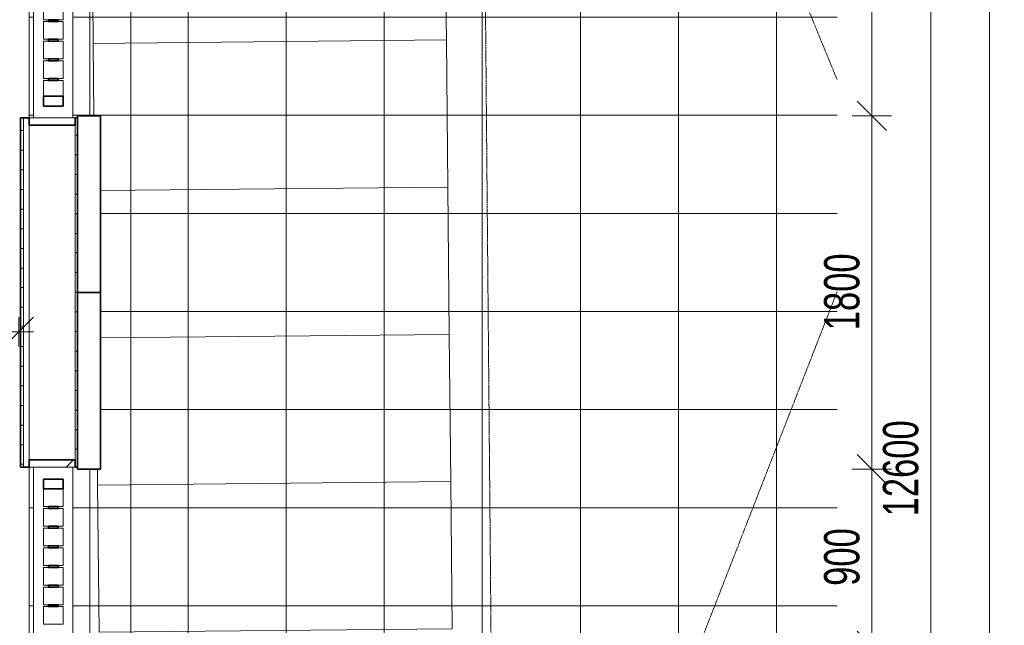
# Model space of a CAD drawing. Header units: millimetres. Extents: x -80560 to 110805, y -11020 to 52719.
# Tile 148 of 152: x 103499 to 108517, y 40705 to 43790. Entities that reach past the tile are written whole.
import ezdxf

# ---------------------------------------------------------------- set-up
doc = ezdxf.new("R2010")
doc.units = ezdxf.units.MM
doc.linetypes.add('DASHED2-1', pattern=[3, 2, -1])
doc.linetypes.add('DASHED2_2_', pattern=[6, 4, -2])
for name, color, linetype, lineweight in [('A-ANNO-DIMS', 211, 'Continuous', 9), ('A-ANNO-DIMS-100', 211, 'Continuous', 9), ('A-FLOR', 192, 'Continuous', 18), ('A-FLOR-OVHD', 1, 'DASHED2-1', 18), ('A-FLOR-PATT', 8, 'Continuous', 18), ('A-GENM', 13, 'Continuous', 18), ('A-GLAZ-CWMG', 51, 'Continuous', 18), ('A-WALL', 113, 'Continuous', 35), ('A-WALL-PATT', 111, 'Continuous', 35), ('L-SITE', 91, 'Continuous', 18)]:
    doc.layers.add(name, color=color, linetype=linetype, lineweight=lineweight)
doc.styles.add('Arial_6', font='arial.ttf', dxfattribs={"width": 0.7, "height": 180})
doc.dimstyles.new('n3o_1_8', dxfattribs={"dimscale": 304.8, "dimtxt": 183.646692, "dimasz": 0.492126, "dimexe": 0.246063, "dimexo": 0.0625, "dimgap": 0.032808, "dimtad": 1, "dimdec": 0, "dimdsep": 46, "dimtxsty": 'Arial_6', "dimblk1": 'OBLIQUE', "dimblk2": 'OBLIQUE', "dimsah": 1, "dimcen": 0.09, "dimdle": 0.246063, "dimazin": 0, "dimtfac": 1, "dimtdec": 4, "dimtix": 1, "dimtmove": 0, "dimatfit": 3, "dimfxl": 0.246063, "dimfxlon": 1, "dimtvp": 1, "dimtolj": 1, "dimtzin": 0, "dimarcsym": 2})
doc.dimstyles.new('n3o_1_8_0_decimalen', dxfattribs={"dimscale": 304.8, "dimtxt": 183.646692, "dimasz": 0.492126, "dimexe": 0.328084, "dimexo": 0.0625, "dimgap": 0.032808, "dimtad": 1, "dimdec": 0, "dimdsep": 46, "dimtxsty": 'Arial_6', "dimblk1": 'OBLIQUE', "dimblk2": 'OBLIQUE', "dimsah": 1, "dimcen": 0.09, "dimdle": 0.328084, "dimazin": 0, "dimtfac": 1, "dimtdec": 4, "dimtix": 1, "dimtmove": 0, "dimatfit": 3, "dimfxl": 0.328084, "dimfxlon": 1, "dimtvp": 1, "dimtolj": 1, "dimtzin": 0, "dimarcsym": 2})

# ---------------------------------------------------------------- blocks, each defined once
blk = doc.blocks.new('00_EHA_GEN_Scooter spot - 00_EHA_GEN_Scooter spot-1348625-DO_00 begane grond')
at = {"layer": 'A-GENM', "color": 7}
for p, q in [((-900, -375), (-900, 375)), ((-900, 375), (900, 375)), ((900, 375), (900, -375)), ((900, -375), (-900, -375))]:
    blk.add_line(p, q, dxfattribs=at)
blk = doc.blocks.new('00_EHA_GEN_Scooter spot - 00_EHA_GEN_Scooter spot-V1-DO_00 begane grond')
at = {"layer": 'A-GENM', "color": 7}
for p, q in [((-877.6, 375), (900, 375)), ((900, 375), (900, -375)), ((-900, -375), (-900, -294.3)), ((900, -375), (-900, -375))]:
    blk.add_line(p, q, dxfattribs=at)
blk = doc.blocks.new('00_EHA_GEN_Scooter spot - 00_EHA_GEN_Scooter spot-V2-DO_00 begane grond')
at = {"layer": 'A-GENM', "color": 7}
for p, q in [((-870.2, 375), (900, 375)), ((900, 375), (900, -375)), ((900, -375), (-877.6, -375))]:
    blk.add_line(p, q, dxfattribs=at)
blk = doc.blocks.new('00_EHA_GEN_Scooter spot - 00_EHA_GEN_Scooter spot-V3-DO_00 begane grond')
at = {"layer": 'A-GENM', "color": 7}
for p, q in [((-900, 5.8), (-900, 375)), ((-900, 375), (900, 375)), ((900, 375), (900, -375)), ((900, -375), (-870.2, -375))]:
    blk.add_line(p, q, dxfattribs=at)
blk = doc.blocks.new('90_n3o_opstelplaats_hulpdienst - brandweer_4x10m-V6-DO_00 begane grond')
at = {"layer": 'L-SITE', "linetype": 'DASHED2_2_'}
for p, q in [((-5000, 2000), (-551.6, 220.6)), ((-5000, 2000), (5000, 2000)), ((5000, 2000), (527.7, 211.1))]:
    blk.add_line(p, q, dxfattribs=at)
blk = doc.blocks.new('Leonardo College_EHA_1489_R18_CF_situatie_2020_rvt-1-DO_00 begane grond')
at = {"layer": 'A-FLOR-PATT', "lineweight": 9}
h = blk.add_hatch(dxfattribs=at)
h.set_pattern_fill('FP_24', color=43, style=0, pattern_type=2)
h.set_pattern_definition([(90, (80856.4, 25803.17), (-500, 3e-14), []), (180, (80856.4, 25803.17), (-6e-14, -500), [])])
h.paths.add_polyline_path([(78899, 37450), (78899, 37460), (78652, 37460), (78652, 37450), (78887, 37450)], flags=0)
h.paths.add_polyline_path([(78899, 35650), (78652, 35650), (78652, 35640), (78899, 35640)], flags=0)
h.paths.add_polyline_path([(77510, 6923), (82770.3, 6923), (82770.3, 48100), (78587.7, 48361), (78587.7, 48216), (79016, 48216), (79016, 46000), (78899, 46000), (78899, 46010), (78875, 46010), (78875, 43290), (78899, 43290), (78899, 43300), (79016, 43300), (79016, 41500), (78899, 41500), (78899, 41510), (78875, 41510), (78875, 40590), (78887, 40590), (78887, 40600), (79004, 40600), (79004, 39700), (78887, 39700), (78887, 39710), (78875, 39710), (78875, 37890), (78899, 37890), (78899, 37900), (79016, 37900), (79016, 37450), (78899, 37450), (78899, 35650), (79016, 35650), (79016, 34624), (77470, 34624), (77470, 31285), (77139.7, 31285), (77140, 31265), (77470, 31265), (77470, 28295), (77139.7, 28295), (77139.7, 28275), (77470, 28275), (77470, 25305), (77139.7, 25305), (77139.7, 25285), (77470, 25285), (77470, 22315), (77139.7, 22315), (77139.7, 22295), (77470, 22295), (77470, 19325), (77139.7, 19325), (77139.7, 19305), (77470, 19305), (77470, 16335), (77139.7, 16335), (77139.7, 16315), (77470, 16315), (77470, 13345), (77139.7, 13345), (77140, 13325), (77470, 13325), (77470, 9991), (77582.5, 9991), (77587.3, 9661), (77510, 9661), (77510, 9439), (77199.8, 9439), (77200, 6923)], flags=0)
h.paths.add_polyline_path([(78899, 34741), (78899, 34751), (77139.7, 34751), (77140, 34741), (78887, 34741)], flags=0)
h.paths.add_polyline_path([(78675, 37890), (78675, 39710), (78652, 39710), (78652, 37890), (78658.8, 37890)], flags=0)
h.paths.add_polyline_path([(78675, 40590), (78675, 41510), (78652, 41510), (78652, 40590), (78658.8, 40590)], flags=0)
h.paths.add_polyline_path([(78652, 43290), (78675, 43290), (78675, 46010), (78652, 46010), (78652, 43415.3)], flags=0)
at = {"lineweight": 18}
for name, p, rotation in [('90_n3o_opstelplaats_hulpdienst - brandweer_4x10m-V6-DO_00 begane grond', (82986, 42958.6), 90.50844717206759), ('00_EHA_GEN_Scooter spot - 00_EHA_GEN_Scooter spot-1348625-DO_00 begane grond', (79875.1, 44053), 0.5645222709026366), ('00_EHA_GEN_Scooter spot - 00_EHA_GEN_Scooter spot-V3-DO_00 begane grond', (79882.4, 43303.1), 0.5645222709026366), ('00_EHA_GEN_Scooter spot - 00_EHA_GEN_Scooter spot-V2-DO_00 begane grond', (79889.8, 42553.1), 0.5645222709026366), ('00_EHA_GEN_Scooter spot - 00_EHA_GEN_Scooter spot-V1-DO_00 begane grond', (79897.2, 41803.1), 0.5645222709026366), ('00_EHA_GEN_Scooter spot - 00_EHA_GEN_Scooter spot-1348625-DO_00 begane grond', (79904.6, 41053.2), 0.5645222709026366)]:
    blk.add_blockref(name, p, dxfattribs=dict(at, rotation=rotation))
blk = doc.blocks.new('19112_SW_LeonardoCollege_R2020_rvt-1-DO_00 begane grond')
at = {"layer": 'A-WALL', "color": 50, "lineweight": 9}
for p, q in [((78675, 43290), (78675, 46010)), ((78875, 46010), (78875, 43290)), ((78675, 40590), (78675, 41510)), ((78875, 41510), (78875, 40590))]:
    blk.add_line(p, q, dxfattribs=at)
blk = doc.blocks.new('Rectangular Mullion - 90_n3o_terreinomheining_koker_50x100-33964611-DO_00 begane grond')
at = {"layer": 'A-GLAZ-CWMG', "lineweight": 35}
for p, q in [((-50, 50), (0, 50)), ((-50, -50), (-50, 50)), ((0, 50), (0, -50)), ((0, -50), (-50, -50))]:
    blk.add_line(p, q, dxfattribs=at)
blk = doc.blocks.new('Rectangular Mullion - 90_n3o_terreinomheining_koker_50x100-V68-DO_00 begane grond')
at = {"layer": 'A-GLAZ-CWMG'}
for p, q in [((57450, 9850), (57450, 9875)), ((57450, 9875), (57540, 9875)), ((57540, 9875), (57540, 9850)), ((57450, 9775), (57450, 9800)), ((57540, 9800), (57540, 9775)), ((57540, 9775), (57450, 9775))]:
    blk.add_line(p, q, dxfattribs=at)
blk = doc.blocks.new('Rectangular Mullion - 90_n3o_terreinomheining_koker_50x100-V69-DO_00 begane grond')
at = {"layer": 'A-GLAZ-CWMG'}
for p, q in [((55060, 9875), (55140, 9875)), ((55140, 9875), (55140, 9850)), ((55140, 9800), (55140, 9775)), ((55140, 9775), (55060, 9775))]:
    blk.add_line(p, q, dxfattribs=at)
blk = doc.blocks.new('Rectangular Mullion - 90_n3o_terreinomheining_stripstaal_10x50-33965629-DO_00 begane grond')
at = {"layer": 'A-GLAZ-CWMG', "lineweight": 35}
for p, q in [((-5, 25), (5, 25)), ((-5, -25), (-5, 25)), ((5, 25), (5, -25)), ((5, -25), (-5, -25))]:
    blk.add_line(p, q, dxfattribs=at)
blk = doc.blocks.new('Rectangular Mullion - 90_n3o_terreinomheining_koker_50x100-33964607-DO_00 begane grond')
at = {"layer": 'A-GLAZ-CWMG', "lineweight": 35}
for p, q in [((0, 50), (-50, 50)), ((-50, 50), (-50, -50)), ((0, -50), (0, 50)), ((-50, -50), (0, -50))]:
    blk.add_line(p, q, dxfattribs=at)
blk = doc.blocks.new('Rectangular Mullion - 90_n3o_terreinomheining_koker_50x100-30957306-DO_00 begane grond')
at = {"layer": 'A-GLAZ-CWMG'}
for p, q in [((57550, 9850), (57550, 9875)), ((57550, 9875), (57640, 9875)), ((57550, 9775), (57550, 9800)), ((57640, 9775), (57550, 9775))]:
    blk.add_line(p, q, dxfattribs=at)
blk = doc.blocks.new('Rectangular Mullion - 90_n3o_terreinomheining_koker_50x100-V105-DO_00 begane grond')
at = {"layer": 'A-GLAZ-CWMG'}
for p, q in [((78725, 40800), (78750, 40800)), ((78725, 40710), (78725, 40800)), ((78800, 40800), (78825, 40800)), ((78825, 40800), (78825, 40710)), ((78825, 40710), (78725, 40710))]:
    blk.add_line(p, q, dxfattribs=at)
blk = doc.blocks.new('Rectangular Mullion - 90_n3o_terreinomheining_stripstaal_10x50-33964604-DO_00 begane grond')
at = {"layer": 'A-GLAZ-CWMG', "lineweight": 35}
for p, q in [((-5, 25), (5, 25)), ((-5, -25), (-5, 25)), ((5, 25), (5, -25)), ((5, -25), (-5, -25))]:
    blk.add_line(p, q, dxfattribs=at)
blk = doc.blocks.new('NLRS_41_GM_WPB_spouwlat-SH_generiek_ISR - 235x38-V259-DO_00 begane grond')
at = {"layer": 'A-GENM'}
for p, q in [((78652, 43290), (78652, 43252)), ((78887, 43290), (78652, 43290)), ((78887, 43252), (78887, 43290)), ((78652, 43252), (78887, 43252))]:
    blk.add_line(p, q, dxfattribs=at)
blk = doc.blocks.new('NLRS_41_GM_WPB_spouwlat-SH_generiek_ISR - 235x38-V262-DO_00 begane grond')
at = {"layer": 'A-GENM'}
h = blk.add_hatch(dxfattribs=at)
h.set_pattern_fill('FP_89', color=256, style=0, pattern_type=2)
h.set_pattern_definition([(45, (0, 0), (-141.42136, 141.42136), [])])
h.paths.add_polyline_path([(78887, 41510), (78887, 41548), (78652, 41548), (78652, 41510), (78658.8, 41510)], flags=0)
for p, q in [((78652, 41548), (78652, 41510)), ((78887, 41548), (78652, 41548)), ((78652, 41510), (78887, 41510)), ((78887, 41510), (78887, 41548))]:
    blk.add_line(p, q, dxfattribs=at)
blk = doc.blocks.new('DIMBLOCK58-DO_00 begane grond')
at = {"layer": 'A-ANNO-DIMS-100'}
for p, q in [((101594.8, 42199.5), (101669.8, 42274.5)), ((101594.8, 42274.5), (101594.8, 42124.5)), ((101594.8, 42199.5), (101594.8, 42274.5)), ((103494.8, 42199.5), (103569.8, 42274.5)), ((103494.8, 42274.5), (103494.8, 42124.5)), ((103494.8, 42199.5), (103494.8, 42274.5)), ((101594.8, 42199.5), (101519.8, 42124.5)), ((101594.8, 42199.5), (103569.8, 42199.5)), ((103494.8, 42199.5), (103419.8, 42124.5))]:
    blk.add_line(p, q, dxfattribs=at)
at = {"layer": 'A-ANNO-DIMS-100', "color": 0, "insert": (102352.7, 42443.1), "char_height": 180, "width": 461.094, "attachment_point": 1, "line_spacing_factor": 0.941778, "style": 'Arial_6'}
blk.add_mtext('1900', dxfattribs=at)
blk = doc.blocks.new('_Oblique')
at = {"color": 0, "linetype": 'ByBlock', "lineweight": -2}
blk.add_line((-0.5, -0.5), (0.5, 0.5), dxfattribs=at)
blk = doc.blocks.new('DIMBLOCK74-DO_00 begane grond')
at = {"layer": 'A-ANNO-DIMS-100'}
for p, q in [((108442.2, 48371), (108367.2, 48446)), ((108442.2, 9354), (108442.2, 48446)), ((108367.2, 48371), (108517.2, 48371)), ((108442.2, 48371), (108367.2, 48371)), ((108442.2, 48371), (108517.2, 48296)), ((108442.2, 9429), (108367.2, 9504)), ((108367.2, 9429), (108517.2, 9429)), ((108442.2, 9429), (108367.2, 9429)), ((108442.2, 9429), (108517.2, 9354))]:
    blk.add_line(p, q, dxfattribs=at)
at = {"layer": 'A-ANNO-DIMS-100', "color": 0, "insert": (108198.6, 28659.8), "char_height": 180, "width": 576.368, "attachment_point": 1, "rotation": 90, "line_spacing_factor": 0.941778, "style": 'Arial_6'}
blk.add_mtext('38942', dxfattribs=at)
blk = doc.blocks.new('DIMBLOCK77-DO_00 begane grond')
at = {"layer": 'A-ANNO-DIMS-100'}
for p, q in [((108142.2, 47800), (108067.2, 47875)), ((108217.2, 47800), (108067.2, 47800)), ((108142.2, 47800), (108142.2, 35200)), ((108142.2, 47800), (108217.2, 47725)), ((108142.2, 47800), (108217.2, 47800)), ((108142.2, 35200), (108067.2, 35275)), ((108217.2, 35200), (108067.2, 35200)), ((108142.2, 35200), (108217.2, 35125)), ((108142.2, 35200), (108217.2, 35200))]:
    blk.add_line(p, q, dxfattribs=at)
at = {"layer": 'A-ANNO-DIMS-100', "color": 0, "insert": (107898.6, 41259.8), "char_height": 180, "width": 576.368, "attachment_point": 1, "rotation": 90, "line_spacing_factor": 0.941778, "style": 'Arial_6'}
blk.add_mtext('12600', dxfattribs=at)
blk = doc.blocks.new('DIMBLOCK511-DO_00 begane grond')
at = {"layer": 'A-ANNO-DIMS-100'}
for p, q in [((107842.2, 46000), (107767.2, 46075)), ((107742.2, 46000), (107942.2, 46000)), ((107842.2, 46000), (107742.2, 46000)), ((107842.2, 46000), (107842.2, 43300)), ((107842.2, 46000), (107917.2, 45925)), ((107842.2, 43300), (107767.2, 43375)), ((107742.2, 43300), (107942.2, 43300)), ((107842.2, 43300), (107742.2, 43300)), ((107842.2, 43300), (107917.2, 43225))]:
    blk.add_line(p, q, dxfattribs=at)
at = {"layer": 'A-ANNO-DIMS-100', "color": 0, "insert": (107598.6, 44457.9), "char_height": 180, "width": 461.094, "attachment_point": 1, "rotation": 90, "line_spacing_factor": 0.941778, "style": 'Arial_6'}
blk.add_mtext('2700', dxfattribs=at)
blk = doc.blocks.new('DIMBLOCK512-DO_00 begane grond')
at = {"layer": 'A-ANNO-DIMS-100'}
for p, q in [((107842.2, 43300), (107767.2, 43375)), ((107742.2, 43300), (107942.2, 43300)), ((107842.2, 43300), (107742.2, 43300)), ((107842.2, 43300), (107842.2, 41500)), ((107842.2, 43300), (107917.2, 43225)), ((107842.2, 41500), (107767.2, 41575)), ((107742.2, 41500), (107942.2, 41500)), ((107842.2, 41500), (107742.2, 41500)), ((107842.2, 41500), (107917.2, 41425))]:
    blk.add_line(p, q, dxfattribs=at)
at = {"layer": 'A-ANNO-DIMS-100', "color": 0, "insert": (107598.6, 42207.9), "char_height": 180, "width": 461.094, "attachment_point": 1, "rotation": 90, "line_spacing_factor": 0.941778, "style": 'Arial_6'}
blk.add_mtext('1800', dxfattribs=at)
blk = doc.blocks.new('DIMBLOCK513-DO_00 begane grond')
at = {"layer": 'A-ANNO-DIMS-100'}
for p, q in [((107842.2, 41500), (107767.2, 41575)), ((107742.2, 41500), (107942.2, 41500)), ((107842.2, 41500), (107742.2, 41500)), ((107842.2, 41500), (107842.2, 40600)), ((107842.2, 41500), (107917.2, 41425)), ((107842.2, 40600), (107767.2, 40675)), ((107742.2, 40600), (107942.2, 40600)), ((107842.2, 40600), (107742.2, 40600)), ((107842.2, 40600), (107917.2, 40525))]:
    blk.add_line(p, q, dxfattribs=at)
at = {"layer": 'A-ANNO-DIMS-100', "color": 0, "insert": (107598.6, 40905.9), "char_height": 180, "width": 345.821, "attachment_point": 1, "rotation": 90, "line_spacing_factor": 0.941778, "style": 'Arial_6'}
blk.add_mtext('900', dxfattribs=at)

msp = doc.modelspace()

# ---------------------------------------------------------------- hatches: boundary and pattern name
at = {"layer": 'A-WALL-PATT', "lineweight": 18}
h = msp.add_hatch(dxfattribs=at)
h.set_pattern_fill('FP_82', color=256, angle=90, style=0, pattern_type=2)
h.set_pattern_definition([(180, (103793.82, 41301.5), (1e-13, -100), [])])
h.paths.add_polyline_path([(103781.8, 34751), (103793.8, 34751), (103793.8, 35640), (103781.8, 35640), (103781.8, 34763)], flags=0)
h.paths.add_polyline_path([(103793.8, 37460), (103793.8, 37890), (103781.8, 37890), (103781.8, 37460)], flags=0)
h.paths.add_polyline_path([(103781.8, 39710), (103793.8, 39710), (103793.8, 40590), (103781.8, 40590), (103781.8, 39748)], flags=0)
h.paths.add_polyline_path([(103793.8, 41510), (103793.8, 43290), (103781.8, 43290), (103781.8, 41510)], flags=0)
h.paths.add_polyline_path([(103793.8, 46010), (103793.8, 48087), (103781.8, 48087), (103781.8, 46010)], flags=0)
h = msp.add_hatch(dxfattribs=at)
h.set_pattern_fill('FP_235', color=256, angle=90, style=0, pattern_type=2)
h.set_pattern_definition([(0, (103502.82, 41425), (0, 100), [])])
h.paths.add_polyline_path([(103502.8, 35026), (103518.8, 35026), (103518.8, 35640), (103502.8, 35640), (103502.8, 35042)], flags=0)
h.paths.add_polyline_path([(103518.8, 37460), (103518.8, 37890), (103502.8, 37890), (103502.8, 37460)], flags=0)
h.paths.add_polyline_path([(103518.8, 39710), (103518.8, 40590), (103502.8, 40590), (103502.8, 39710)], flags=0)
h.paths.add_polyline_path([(103518.8, 41510), (103518.8, 43290), (103502.8, 43290), (103502.8, 41510)], flags=0)
h.paths.add_polyline_path([(103502.8, 46010), (103518.8, 46010), (103518.8, 47824), (103502.8, 47824), (103502.8, 46081.4)], flags=0)

# ---------------------------------------------------------------- linework, layer by layer
at = {"layer": 'A-FLOR'}
for p, q in [((103546.8, 43290), (103546.8, 46010)), ((103546.8, 40590), (103546.8, 41510))]:
    msp.add_line(p, q, dxfattribs=at)
at = {"layer": 'A-FLOR-OVHD'}
msp.add_line((104065.3, 48371), (104065.3, 34479.5), dxfattribs=at)
at = {"layer": 'A-WALL'}
for p, q in [((103502.8, 43290), (103502.8, 41510)), ((103546.8, 43290), (103502.8, 43290)), ((103546.8, 43252), (103546.8, 43290)), ((103793.8, 43290), (103781.8, 43290)), ((103781.8, 43290), (103781.8, 43252)), ((103910.8, 43300), (103793.8, 43300)), ((103793.8, 43300), (103793.8, 41500)), ((103910.8, 41500), (103910.8, 43300)), ((103781.8, 43252), (103546.8, 43252)), ((103793.8, 42400), (103910.8, 42400)), ((103502.8, 41510), (103546.8, 41510)), ((103546.8, 41548), (103781.8, 41548)), ((103546.8, 41510), (103546.8, 41548)), ((103781.8, 41548), (103781.8, 41510)), ((103781.8, 41510), (103793.8, 41510)), ((103793.8, 41500), (103910.8, 41500))]:
    msp.add_line(p, q, dxfattribs=at)
at = {"layer": 'A-WALL', "lineweight": 18}
for p, q in [((103518.8, 41510), (103518.8, 43290)), ((103546.8, 43252), (103546.8, 41548)), ((103781.8, 41548), (103781.8, 43252))]:
    msp.add_line(p, q, dxfattribs=at)

# ---------------------------------------------------------------- block references
at = {"color": 250, "lineweight": 5}
for name in ['Leonardo College_EHA_1489_R18_CF_situatie_2020_rvt-1-DO_00 begane grond', '19112_SW_LeonardoCollege_R2020_rvt-1-DO_00 begane grond']:
    msp.add_blockref(name, (24894.8, 0), dxfattribs=at)
at = {"layer": 'A-GENM'}
for name in ['NLRS_41_GM_WPB_spouwlat-SH_generiek_ISR - 235x38-V259-DO_00 begane grond', 'NLRS_41_GM_WPB_spouwlat-SH_generiek_ISR - 235x38-V262-DO_00 begane grond']:
    msp.add_blockref(name, (24894.8, 0), dxfattribs=at)
at = {"layer": 'A-GLAZ-CWMG'}
for name, p, rotation in [('Rectangular Mullion - 90_n3o_terreinomheining_koker_50x100-V68-DO_00 begane grond', (113494.8, -13660), 90), ('Rectangular Mullion - 90_n3o_terreinomheining_koker_50x100-V68-DO_00 begane grond', (113494.8, -13760), 90), ('Rectangular Mullion - 90_n3o_terreinomheining_koker_50x100-V68-DO_00 begane grond', (113494.8, -13860), 90), ('Rectangular Mullion - 90_n3o_terreinomheining_koker_50x100-V68-DO_00 begane grond', (113494.8, -13960), 90), ('Rectangular Mullion - 90_n3o_terreinomheining_koker_50x100-V69-DO_00 begane grond', (113494.8, -11660), 90), ('Rectangular Mullion - 90_n3o_terreinomheining_koker_50x100-33964607-DO_00 begane grond', (103669.8, 41450), 90.00000000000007), ('Rectangular Mullion - 90_n3o_terreinomheining_koker_50x100-30957306-DO_00 begane grond', (113494.8, -16240), 90), ('Rectangular Mullion - 90_n3o_terreinomheining_koker_50x100-V68-DO_00 begane grond', (113494.8, -16240), 90), ('Rectangular Mullion - 90_n3o_terreinomheining_koker_50x100-V68-DO_00 begane grond', (113494.8, -16340), 90), ('Rectangular Mullion - 90_n3o_terreinomheining_koker_50x100-V68-DO_00 begane grond', (113494.8, -16440), 90), ('Rectangular Mullion - 90_n3o_terreinomheining_koker_50x100-V68-DO_00 begane grond', (113494.8, -16540), 90), ('Rectangular Mullion - 90_n3o_terreinomheining_koker_50x100-V68-DO_00 begane grond', (113494.8, -16640), 90)]:
    msp.add_blockref(name, p, dxfattribs=dict(at, rotation=rotation))
at = {"layer": 'A-GLAZ-CWMG', "extrusion": (0, 0, -1), "rotation": 269.9999999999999}
for name, p in [('Rectangular Mullion - 90_n3o_terreinomheining_stripstaal_10x50-33965629-DO_00 begane grond', (-103669.8, 43785)), ('Rectangular Mullion - 90_n3o_terreinomheining_stripstaal_10x50-33965629-DO_00 begane grond', (-103669.8, 43685)), ('Rectangular Mullion - 90_n3o_terreinomheining_stripstaal_10x50-33965629-DO_00 begane grond', (-103669.8, 43585)), ('Rectangular Mullion - 90_n3o_terreinomheining_stripstaal_10x50-33965629-DO_00 begane grond', (-103669.8, 43485)), ('Rectangular Mullion - 90_n3o_terreinomheining_koker_50x100-33964611-DO_00 begane grond', (-103669.8, 43350)), ('Rectangular Mullion - 90_n3o_terreinomheining_stripstaal_10x50-33964604-DO_00 begane grond', (-103669.8, 41305)), ('Rectangular Mullion - 90_n3o_terreinomheining_stripstaal_10x50-33964604-DO_00 begane grond', (-103669.8, 41205)), ('Rectangular Mullion - 90_n3o_terreinomheining_stripstaal_10x50-33964604-DO_00 begane grond', (-103669.8, 41105)), ('Rectangular Mullion - 90_n3o_terreinomheining_stripstaal_10x50-33964604-DO_00 begane grond', (-103669.8, 41005)), ('Rectangular Mullion - 90_n3o_terreinomheining_stripstaal_10x50-33964604-DO_00 begane grond', (-103669.8, 40905)), ('Rectangular Mullion - 90_n3o_terreinomheining_stripstaal_10x50-33964604-DO_00 begane grond', (-103669.8, 40805))]:
    msp.add_blockref(name, p, dxfattribs=at)
at = {"layer": 'A-GLAZ-CWMG'}
msp.add_blockref('Rectangular Mullion - 90_n3o_terreinomheining_koker_50x100-V105-DO_00 begane grond', (24894.8, 0), dxfattribs=at)

# ---------------------------------------------------------------- dimensions: what is measured, and where the dimension line sits
at = {"layer": 'A-ANNO-DIMS'}
for base, p1, p2, dimstyle, override, picture, middle in [((108442.2, 48371), (108367.2, 9429), (108367.2, 48371), 'n3o_1_8', {"dimpost": '<>', "dimfxl": 38942}, 'DIMBLOCK74-DO_00 begane grond', (108340.3, 28900)), ((108142.2, 35200), (108217.2, 47800), (108217.2, 35200), 'n3o_1_8', {"dimpost": '<>', "dimfxl": 12600}, 'DIMBLOCK77-DO_00 begane grond', (108040.3, 41500)), ((107842.2, 43300), (107742.2, 46000), (107742.2, 43300), 'n3o_1_8_0_decimalen', {"dimpost": '<>', "dimfxl": 2700}, 'DIMBLOCK511-DO_00 begane grond', (107740.3, 44650)), ((107842.2, 41500), (107742.2, 43300), (107742.2, 41500), 'n3o_1_8_0_decimalen', {"dimpost": '<>', "dimfxl": 1800}, 'DIMBLOCK512-DO_00 begane grond', (107740.3, 42400)), ((107842.2, 40600), (107742.2, 41500), (107742.2, 40600), 'n3o_1_8_0_decimalen', {"dimpost": '<>', "dimfxl": 900}, 'DIMBLOCK513-DO_00 begane grond', (107740.3, 41050))]:
    dim = msp.add_linear_dim(base=base, p1=p1, p2=p2, angle=90, dimstyle=dimstyle, override=override, dxfattribs=at)
    dim.commit()
    dim.dimension.update_dxf_attribs({"geometry": picture, "text_midpoint": middle})
dim = msp.add_linear_dim(base=(103494.8, 42199.5), p1=(101594.8, 42274.5), p2=(103494.8, 42274.5), dimstyle='n3o_1_8', override={"dimpost": '<>', "dimfxl": 1900}, dxfattribs=at)
dim.commit()
dim.dimension.update_dxf_attribs({"geometry": 'DIMBLOCK58-DO_00 begane grond', "text_midpoint": (102544.8, 42301.4)})

doc.saveas('drawing.dxf')
